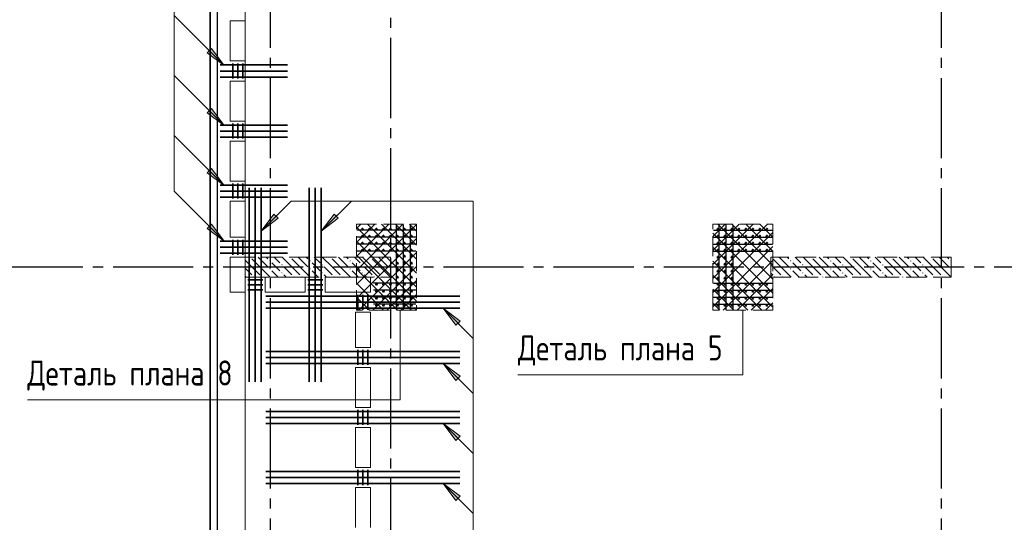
# Model space of a CAD drawing. Header units: millimetres. Extents: x 0 to 43617, y 0 to 59400.
# Tile 19 of 29: x 5422 to 15254, y 36483 to 41503. Entities that reach past the tile are written whole.
import ezdxf

# ---------------------------------------------------------------- set-up
doc = ezdxf.new("R2010")
doc.units = ezdxf.units.MM
doc.linetypes.add('______2', pattern=[270, 200, -70])
doc.linetypes.add('______5', pattern=[1100, 800, -100, 100, -100])
for name, color, linetype, lineweight in [('S1 Стержни арматуры фон', 7, 'Continuous', 25), ('Standard', 7, 'Continuous', 25), ('Вспомогательная арматура', 7, 'Continuous', 25), ('ЖБ Пилон', 180, 'Continuous', 25), ('Оси', 40, '______5', 18), ('Позиционная метка номер позиции', 7, 'Continuous', 13), ('Поперечная арматура', 7, 'Continuous', 25), ('Поперечное армирование AW фон', 7, 'Continuous', 25), ('Примечания', 7, 'Continuous', 25)]:
    doc.layers.add(name, color=color, linetype=linetype, lineweight=lineweight)
doc.layers.add('ЖБ Перекрытие верхний уровень', color=7, linetype='Continuous', lineweight=25, true_color=0xe0e0ff)
doc.styles.add('GOST 2.304-81', font='txt')

msp = doc.modelspace()

# ---------------------------------------------------------------- hatches: boundary and pattern name
at = {"layer": 'ЖБ Пилон', "linetype": 'Continuous', "lineweight": 18, "transparency": 33554687}
for points in [[(7724.3, 39130), (7721, 39126.6), (7717.6, 39130)], [(7914.5, 39093.1), (7921, 39099.6), (7927.5, 39093.1), (7921, 39086.6)], [(8034.5, 39053.1), (8041, 39059.6), (8047.4, 39053.1), (8041, 39046.6)], [(8124.3, 39130), (8121, 39126.6), (8117.6, 39130)], [(8314.5, 39093.1), (8321, 39099.6), (8327.5, 39093.1), (8321, 39086.6)], [(8434.5, 39053.1), (8441, 39059.6), (8447.4, 39053.1), (8441, 39046.6)], [(8524.3, 39130), (8521, 39126.6), (8517.6, 39130)], [(8714.5, 39093.1), (8721, 39099.6), (8727.5, 39093.1), (8721, 39086.6)], [(8834.5, 39053.1), (8841, 39059.6), (8847.4, 39053.1), (8841, 39046.6)], [(8924.3, 39130), (8921, 39126.6), (8917.6, 39130)], [(9114.5, 39093.1), (9121, 39099.6), (9124, 39096.6), (9124, 39089.7), (9121, 39086.6)], [(12924.3, 39130), (12924, 39129.7), (12924, 39130)], [(13114.5, 39093.1), (13121, 39099.6), (13127.5, 39093.1), (13121, 39086.6)], [(13234.5, 39053.1), (13241, 39059.6), (13247.4, 39053.1), (13241, 39046.6)], [(13324.3, 39130), (13321, 39126.6), (13317.6, 39130)], [(13514.5, 39093.1), (13521, 39099.6), (13527.5, 39093.1), (13521, 39086.6)], [(13634.5, 39053.1), (13641, 39059.6), (13647.4, 39053.1), (13641, 39046.6)], [(13724.3, 39130), (13721, 39126.6), (13717.6, 39130)], [(13914.5, 39093.1), (13921, 39099.6), (13927.5, 39093.1), (13921, 39086.6)], [(14034.5, 39053.1), (14041, 39059.6), (14047.4, 39053.1), (14041, 39046.6)], [(14124.3, 39130), (14121, 39126.6), (14117.6, 39130)], [(14314.5, 39093.1), (14321, 39099.6), (14327.5, 39093.1), (14321, 39086.6)], [(14434.5, 39053.1), (14441, 39059.6), (14447.4, 39053.1), (14441, 39046.6)], [(14524.3, 39130), (14521, 39126.6), (14517.6, 39130)], [(14714.5, 39093.1), (14721, 39099.6), (14724, 39096.6), (14724, 39089.7), (14721, 39086.6)], [(7754.5, 38933.1), (7760.9, 38939.6), (7767.4, 38933.1), (7764.3, 38930), (7757.6, 38930)], [(7834.5, 38933.1), (7841, 38939.6), (7847.4, 38933.1), (7844.3, 38930), (7837.6, 38930)], [(7914.5, 39013.1), (7921, 39019.6), (7927.5, 39013.1), (7921, 39006.6)], [(8034.5, 38973.1), (8041, 38979.6), (8047.4, 38973.1), (8041, 38966.6)], [(8154.5, 38933.1), (8160.9, 38939.6), (8167.4, 38933.1), (8164.3, 38930), (8157.6, 38930)], [(8234.5, 38933.1), (8241, 38939.6), (8247.4, 38933.1), (8244.3, 38930), (8237.6, 38930)], [(8314.5, 39013.1), (8321, 39019.6), (8327.5, 39013.1), (8321, 39006.6)], [(8434.5, 38973.1), (8441, 38979.6), (8447.4, 38973.1), (8441, 38966.6)], [(8554.5, 38933.1), (8560.9, 38939.6), (8567.4, 38933.1), (8564.3, 38930), (8557.6, 38930)], [(8634.5, 38933.1), (8641, 38939.6), (8647.4, 38933.1), (8644.3, 38930), (8637.6, 38930)], [(8714.5, 39013.1), (8721, 39019.6), (8727.5, 39013.1), (8721, 39006.6)], [(8834.5, 38973.1), (8841, 38979.6), (8847.4, 38973.1), (8841, 38966.6)], [(8954.5, 38933.1), (8960.9, 38939.6), (8967.4, 38933.1), (8964.3, 38930), (8957.6, 38930)], [(9034.5, 38933.1), (9041, 38939.6), (9047.4, 38933.1), (9044.3, 38930), (9037.6, 38930)], [(9114.5, 39013.1), (9121, 39019.6), (9124, 39016.6), (9124, 39009.7), (9121, 39006.6)], [(12954.4, 38933.1), (12960.9, 38939.6), (12967.4, 38933.1), (12964.3, 38930), (12957.6, 38930)], [(13034.5, 38933.1), (13041, 38939.6), (13047.4, 38933.1), (13044.3, 38930), (13037.6, 38930)], [(13114.5, 39013.1), (13121, 39019.6), (13127.5, 39013.1), (13121, 39006.6)], [(13234.5, 38973.1), (13241, 38979.6), (13247.4, 38973.1), (13241, 38966.6)], [(13354.4, 38933.1), (13360.9, 38939.6), (13367.4, 38933.1), (13364.3, 38930), (13357.6, 38930)], [(13434.5, 38933.1), (13441, 38939.6), (13447.4, 38933.1), (13444.3, 38930), (13437.6, 38930)], [(13514.5, 39013.1), (13521, 39019.6), (13527.5, 39013.1), (13521, 39006.6)], [(13634.5, 38973.1), (13641, 38979.6), (13647.4, 38973.1), (13641, 38966.6)], [(13754.4, 38933.1), (13760.9, 38939.6), (13767.4, 38933.1), (13764.3, 38930), (13757.6, 38930)], [(13834.5, 38933.1), (13841, 38939.6), (13847.4, 38933.1), (13844.3, 38930), (13837.6, 38930)], [(13914.5, 39013.1), (13921, 39019.6), (13927.5, 39013.1), (13921, 39006.6)], [(14034.5, 38973.1), (14041, 38979.6), (14047.4, 38973.1), (14041, 38966.6)], [(14154.4, 38933.1), (14160.9, 38939.6), (14167.4, 38933.1), (14164.3, 38930), (14157.6, 38930)], [(14234.5, 38933.1), (14241, 38939.6), (14247.4, 38933.1), (14244.3, 38930), (14237.6, 38930)], [(14314.5, 39013.1), (14321, 39019.6), (14327.5, 39013.1), (14321, 39006.6)], [(14434.5, 38973.1), (14441, 38979.6), (14447.4, 38973.1), (14441, 38966.6)], [(14554.4, 38933.1), (14560.9, 38939.6), (14567.4, 38933.1), (14564.3, 38930), (14557.6, 38930)], [(14634.5, 38933.1), (14641, 38939.6), (14647.4, 38933.1), (14644.3, 38930), (14637.6, 38930)], [(14714.5, 39013.1), (14721, 39019.6), (14724, 39016.6), (14724, 39009.7), (14721, 39006.6)]]:
    msp.add_hatch(color=7, dxfattribs=at).paths.add_polyline_path(points, flags=16)
at = {"layer": 'Позиционная метка номер позиции', "linetype": 'Continuous', "lineweight": 13, "transparency": 33554687}
for points in [[(7336.9, 41214.7), (7464.2, 41045), (7294.5, 41172.3)], [(7336.9, 40614.7), (7464.2, 40445), (7294.5, 40572.3)], [(7336.9, 40014.7), (7464.2, 39845), (7294.5, 39972.3)], [(8003.7, 39518.8), (7834, 39391.5), (7961.3, 39561.2)], [(8003.7, 39518.8), (7834, 39391.5), (7961.3, 39561.2)], [(8603.7, 39518.8), (8434, 39391.5), (8561.3, 39561.2)], [(7336.9, 39459.7), (7464.2, 39290), (7294.5, 39417.3)], [(7336.9, 39459.7), (7464.2, 39290), (7294.5, 39417.3)], [(9777.8, 38450.3), (9650.5, 38620), (9820.2, 38492.7)], [(9777.8, 37900.3), (9650.5, 38070), (9820.2, 37942.7)], [(9777.8, 37300.3), (9650.5, 37470), (9820.2, 37342.7)], [(9777.8, 36700.3), (9650.5, 36870), (9820.2, 36742.7)]]:
    msp.add_hatch(color=7, dxfattribs=at).paths.add_polyline_path(points, flags=16)

# ---------------------------------------------------------------- linework, layer by layer
at = {"layer": 'S1 Стержни арматуры фон', "color": 7, "linetype": 'Continuous', "lineweight": 35, "transparency": 33554687}
for p, q in [((7424.1, 41050), (8096.1, 41050)), ((7424.1, 40990), (8096.1, 40990)), ((7424.1, 40930), (8096.1, 40930)), ((7424.1, 40450), (8096.1, 40450)), ((7424.1, 40390), (8096.1, 40390)), ((7424.1, 40330), (8096.1, 40330)), ((7424.1, 39850), (8096.1, 39850)), ((7714, 39824), (7714, 37886)), ((7714, 39824), (7714, 37886)), ((7774, 39824), (7774, 37886)), ((7774, 39824), (7774, 37886)), ((7834, 39824), (7834, 37886)), ((7834, 39824), (7834, 37886)), ((8314, 39824), (8314, 37886)), ((8314, 39824), (8314, 37886)), ((8374, 39824), (8374, 37886)), ((8374, 39824), (8374, 37886)), ((8434, 39824), (8434, 37886)), ((8434, 39824), (8434, 37886)), ((7424.1, 39790), (8096.1, 39790)), ((7424.1, 39730), (8096.1, 39730)), ((7424.1, 39290), (8096.1, 39290)), ((7424.1, 39230), (8096.1, 39230)), ((7424.1, 39170), (8096.1, 39170)), ((7880, 38740), (9818, 38740)), ((7880, 38740), (9818, 38740)), ((7880, 38680), (9818, 38680)), ((7880, 38680), (9818, 38680)), ((7880, 38620), (9818, 38620)), ((7880, 38620), (9818, 38620)), ((7880, 38190), (9818, 38190)), ((7880, 38190), (9818, 38190)), ((7880, 38130), (9818, 38130)), ((7880, 38130), (9818, 38130)), ((7880, 38070), (9818, 38070)), ((7880, 38070), (9818, 38070)), ((7880, 37590), (9818, 37590)), ((7880, 37590), (9818, 37590)), ((7880, 37530), (9818, 37530)), ((7880, 37530), (9818, 37530)), ((7880, 37470), (9818, 37470)), ((7880, 37470), (9818, 37470)), ((7880, 36990), (9818, 36990)), ((7880, 36990), (9818, 36990)), ((7880, 36930), (9818, 36930)), ((7880, 36930), (9818, 36930)), ((7880, 36870), (9818, 36870)), ((7880, 36870), (9818, 36870))]:
    msp.add_line(p, q, dxfattribs=at)
at = {"layer": 'Standard', "color": 254, "linetype": 'Continuous', "lineweight": 35, "true_color": 0xc4c4ff, "transparency": 33554687}
msp.add_lwpolyline([(7324.1, 10030.1), (33149, 10030.1), (33149, 57295), (7324.1, 57295), (7324.1, 10030.1)], dxfattribs=at)
at = {"layer": 'Standard', "color": 7, "linetype": 'Continuous', "lineweight": 25, "transparency": 33554687}
msp.add_lwpolyline([(7394, 10100), (33074, 10100), (33074, 57220), (7394, 57220), (7394, 10100)], dxfattribs=at)
at = {"layer": 'Standard', "color": 7, "linetype": 'Continuous', "lineweight": 13, "transparency": 33554687}
msp.add_lwpolyline([(7674, 10380), (33074, 10380), (33074, 57220), (7674, 57220), (7674, 10380)], dxfattribs=at)
at = {"layer": 'Вспомогательная арматура', "color": 7, "linetype": 'Continuous', "lineweight": 25, "transparency": 33554687}
for p, q in [((9184, 38605), (9184, 39455)), ((9254, 38605), (9254, 39455)), ((9324, 38605), (9324, 39455)), ((12404, 39455), (12404, 38605)), ((12474, 39455), (12474, 38605)), ((12544, 39455), (12544, 38605)), ((9379, 39400), (8789, 39400)), ((9379, 39330), (8789, 39330)), ((12349, 39400), (12939, 39400)), ((12349, 39330), (12939, 39330)), ((9379, 39260), (8789, 39260)), ((12349, 39260), (12939, 39260)), ((9379, 39190), (8789, 39190)), ((12349, 39190), (12939, 39190)), ((9379, 38870), (8954, 38870)), ((12349, 38870), (12939, 38870)), ((9379, 38800), (8954, 38800)), ((12349, 38800), (12939, 38800)), ((9379, 38730), (8954, 38730)), ((9379, 38660), (8954, 38660)), ((12349, 38730), (12939, 38730)), ((12349, 38660), (12939, 38660))]:
    msp.add_line(p, q, dxfattribs=at)
at = {"layer": 'ЖБ Перекрытие верхний уровень', "color": 7, "linetype": 'Continuous', "lineweight": 18, "transparency": 33554687}
for p, q in [((7394, 57220), (7394, 28680)), ((7524, 41490), (7674, 41490)), ((7524, 41090), (7524, 41490)), ((7674, 41490), (7674, 41090)), ((7674, 41090), (7524, 41090)), ((7524, 40890), (7674, 40890)), ((7524, 40490), (7524, 40890)), ((7674, 40890), (7674, 40490)), ((7674, 40490), (7524, 40490)), ((7524, 39890), (7524, 40290)), ((7524, 40290), (7674, 40290)), ((7674, 40290), (7674, 39890)), ((7674, 39890), (7524, 39890)), ((7524, 39330), (7524, 39690)), ((7524, 39690), (7674, 39690)), ((7674, 39690), (7674, 39330)), ((7674, 39330), (7524, 39330)), ((7524, 38780), (7524, 39130)), ((7524, 39130), (7674, 39130)), ((7674, 39130), (7674, 38780)), ((7874, 38780), (7874, 38930)), ((7874, 38930), (8274, 38930)), ((8274, 38930), (8274, 38780)), ((8474, 38930), (8924, 38930)), ((8474, 38780), (8474, 38930)), ((8924, 38930), (8924, 38780)), ((7674, 38780), (7524, 38780)), ((8274, 38780), (7874, 38780)), ((8924, 38780), (8474, 38780)), ((8774, 38230), (8774, 38580)), ((8774, 38580), (8924, 38580)), ((8924, 38580), (8924, 38230)), ((8924, 38230), (8774, 38230)), ((8774, 37630), (8774, 38030)), ((8774, 38030), (8924, 38030)), ((8924, 38030), (8924, 37630)), ((8924, 37630), (8774, 37630)), ((8774, 37030), (8774, 37430)), ((8774, 37430), (8924, 37430)), ((8924, 37430), (8924, 37030)), ((8924, 37030), (8774, 37030)), ((8774, 36830), (8924, 36830)), ((8774, 36430), (8774, 36830)), ((8924, 36830), (8924, 36430))]:
    msp.add_line(p, q, dxfattribs=at)
at = {"layer": 'ЖБ Пилон', "color": 253, "linetype": '______2', "lineweight": 13, "true_color": 0xa0a0a0, "transparency": 33554687}
for p, q in [((9124, 39130), (7674, 39130)), ((7674, 39130), (7674, 38930)), ((9124, 38930), (9124, 39130)), ((14724, 39130), (12924, 39130)), ((12924, 39130), (12924, 38930)), ((14724, 38930), (14724, 39130)), ((7674, 38930), (9124, 38930)), ((12924, 38930), (14724, 38930))]:
    msp.add_line(p, q, dxfattribs=at)
at = {"layer": 'ЖБ Пилон', "color": 9, "linetype": 'Continuous', "lineweight": 18, "true_color": 0xc7c7c7, "transparency": 33554687}
for p, q in [((7741, 39033.1), (7674, 39100.1)), ((7741, 39113.1), (7821, 39033.1)), ((7741, 39033.1), (7821, 38953.1)), ((7821, 39113.1), (7804.1, 39130)), ((7821, 39113.1), (7901, 39033.1)), ((7821, 39033.1), (7924.1, 38930)), ((7884.1, 39130), (7901, 39113.1)), ((7981, 39033.1), (7941, 39073.1)), ((7964.1, 39130), (8021, 39073.1)), ((8021, 38993.1), (7981, 39033.1)), ((8141, 39033.1), (8044.1, 39130)), ((8060.9, 39033.1), (8141, 38953.1)), ((8141, 39113.1), (8221, 39033.1)), ((8141, 39033.1), (8221, 38953.1)), ((8221, 39113.1), (8204.1, 39130)), ((8221, 39113.1), (8301, 39033.1)), ((8221, 39033.1), (8324.1, 38930)), ((8284.1, 39130), (8301, 39113.1)), ((8381, 39033.1), (8341, 39073.1)), ((8364.1, 39130), (8421, 39073.1)), ((8421, 38993.1), (8381, 39033.1)), ((8541, 39033.1), (8444.1, 39130)), ((8460.9, 39033.1), (8541, 38953.1)), ((8541, 39113.1), (8621, 39033.1)), ((8541, 39033.1), (8621, 38953.1)), ((8621, 39113.1), (8604.1, 39130)), ((8621, 39113.1), (8701, 39033.1)), ((8621, 39033.1), (8724.1, 38930)), ((8684.1, 39130), (8701, 39113.1)), ((8781, 39033.1), (8741, 39073.1)), ((8764.1, 39130), (8821, 39073.1)), ((8821, 38993.1), (8781, 39033.1)), ((8941, 39033.1), (8844.1, 39130)), ((8860.9, 39033.1), (8941, 38953.1)), ((8941, 39113.1), (9021, 39033.1)), ((8941, 39033.1), (9021, 38953.1)), ((9021, 39113.1), (9004.1, 39130)), ((9021, 39113.1), (9101, 39033.1)), ((9021, 39033.1), (9124, 38930.1)), ((9084.1, 39130), (9101, 39113.1)), ((12941, 39033.1), (12924, 39050.1)), ((12941, 39113.1), (13021, 39033.1)), ((12941, 39033.1), (13021, 38953.1)), ((13021, 39113.1), (13004.1, 39130)), ((13021, 39113.1), (13101, 39033.1)), ((13021, 39033.1), (13124.1, 38930)), ((13084.1, 39130), (13101, 39113.1)), ((13181, 39033.1), (13141, 39073.1)), ((13164.1, 39130), (13221, 39073.1)), ((13221, 38993.1), (13181, 39033.1)), ((13341, 39033.1), (13244.1, 39130)), ((13260.9, 39033.1), (13341, 38953.1)), ((13341, 39113.1), (13421, 39033.1)), ((13341, 39033.1), (13421, 38953.1)), ((13421, 39113.1), (13404.1, 39130)), ((13421, 39113.1), (13501, 39033.1)), ((13421, 39033.1), (13524.1, 38930)), ((13484.1, 39130), (13501, 39113.1)), ((13581, 39033.1), (13541, 39073.1)), ((13564.1, 39130), (13621, 39073.1)), ((13621, 38993.1), (13581, 39033.1)), ((13741, 39033.1), (13644.1, 39130)), ((13660.9, 39033.1), (13741, 38953.1)), ((13741, 39113.1), (13821, 39033.1)), ((13741, 39033.1), (13821, 38953.1)), ((13821, 39113.1), (13804.1, 39130)), ((13821, 39113.1), (13901, 39033.1)), ((13821, 39033.1), (13924.1, 38930)), ((13884.1, 39130), (13901, 39113.1)), ((13981, 39033.1), (13941, 39073.1)), ((13964.1, 39130), (14021, 39073.1)), ((14021, 38993.1), (13981, 39033.1)), ((14141, 39033.1), (14044.1, 39130)), ((14060.9, 39033.1), (14141, 38953.1)), ((14141, 39113.1), (14221, 39033.1)), ((14141, 39033.1), (14221, 38953.1)), ((14221, 39113.1), (14204.1, 39130)), ((14221, 39113.1), (14301, 39033.1)), ((14221, 39033.1), (14324.1, 38930)), ((14284.1, 39130), (14301, 39113.1)), ((14381, 39033.1), (14341, 39073.1)), ((14364.1, 39130), (14421, 39073.1)), ((14421, 38993.1), (14381, 39033.1)), ((14541, 39033.1), (14444.1, 39130)), ((14460.9, 39033.1), (14541, 38953.1)), ((14541, 39113.1), (14621, 39033.1)), ((14541, 39033.1), (14621, 38953.1)), ((14621, 39113.1), (14604.1, 39130)), ((14621, 39113.1), (14701, 39033.1)), ((14621, 39033.1), (14724, 38930.1)), ((14684.1, 39130), (14701, 39113.1)), ((7674, 39020.1), (7741, 38953.1)), ((7674, 38940.1), (7684.1, 38930)), ((7941, 38993.1), (8004.1, 38930)), ((8060.9, 38953.1), (8084.1, 38930)), ((8341, 38993.1), (8404.1, 38930)), ((8460.9, 38953.1), (8484.1, 38930)), ((8741, 38993.1), (8804.1, 38930)), ((8860.9, 38953.1), (8884.1, 38930)), ((12924, 38970.1), (12941, 38953.1)), ((13141, 38993.1), (13204.1, 38930)), ((13260.9, 38953.1), (13284.1, 38930)), ((13541, 38993.1), (13604.1, 38930)), ((13660.9, 38953.1), (13684.1, 38930)), ((13941, 38993.1), (14004.1, 38930)), ((14060.9, 38953.1), (14084.1, 38930)), ((14341, 38993.1), (14404.1, 38930)), ((14460.9, 38953.1), (14484.1, 38930))]:
    msp.add_line(p, q, dxfattribs=at)
at = {"layer": 'Оси', "color": 8, "linetype": '______5', "lineweight": -3, "transparency": 33554687}
for p, q in [((9124, 57820), (9124, 7100)), ((7924, 57420), (7924, 7100)), ((14624, 57420), (14624, 7100)), ((22554, 39030), (4600, 39030))]:
    msp.add_line(p, q, dxfattribs=at)
at = {"layer": 'Позиционная метка номер позиции', "color": 7, "linetype": 'Continuous', "lineweight": 13, "transparency": 33554687}
for p, q in [((7464.2, 41045), (6964.2, 41545)), ((7294.5, 41172.3), (7336.9, 41214.7)), ((7315.7, 41193.5), (7305.1, 41204.1)), ((7336.9, 41214.7), (7464.2, 41045)), ((7464.2, 41045), (7294.5, 41172.3)), ((7464.2, 41045), (7464.2, 41045)), ((7464.2, 41045), (7464.2, 41045)), ((7464.2, 41045), (7464.2, 41045)), ((7464.2, 40445), (6964.2, 40945)), ((7294.5, 40572.3), (7336.9, 40614.7)), ((7336.9, 40614.7), (7464.2, 40445)), ((7464.2, 40445), (7294.5, 40572.3)), ((7315.7, 40593.5), (7305.1, 40604.1)), ((7464.2, 40445), (7464.2, 40445)), ((7464.2, 40445), (7464.2, 40445)), ((7464.2, 40445), (7464.2, 40445)), ((7464.2, 39845), (6964.2, 40345)), ((7294.5, 39972.3), (7336.9, 40014.7)), ((7464.2, 39845), (7294.5, 39972.3)), ((7315.7, 39993.5), (7305.1, 40004.1)), ((7336.9, 40014.7), (7464.2, 39845)), ((7464.2, 39845), (7464.2, 39845)), ((7464.2, 39845), (7464.2, 39845)), ((7464.2, 39845), (7464.2, 39845)), ((7464.2, 39290), (6964.2, 39790)), ((7834, 39391.5), (8134, 39691.5)), ((8434, 39391.5), (8734, 39691.5)), ((7834, 39391.5), (7961.3, 39561.2)), ((7834, 39391.5), (7961.3, 39561.2)), ((7961.3, 39561.2), (8003.7, 39518.8)), ((7961.3, 39561.2), (8003.7, 39518.8)), ((7982.5, 39540), (7993.1, 39550.6)), ((7982.5, 39540), (7993.1, 39550.6)), ((8434, 39391.5), (8561.3, 39561.2)), ((8561.3, 39561.2), (8603.7, 39518.8)), ((8582.5, 39540), (8593.1, 39550.6)), ((7294.5, 39417.3), (7336.9, 39459.7)), ((7294.5, 39417.3), (7336.9, 39459.7)), ((7315.7, 39438.5), (7305.1, 39449.1)), ((7315.7, 39438.5), (7305.1, 39449.1)), ((7336.9, 39459.7), (7464.2, 39290)), ((7336.9, 39459.7), (7464.2, 39290)), ((8003.7, 39518.8), (7834, 39391.5)), ((8003.7, 39518.8), (7834, 39391.5)), ((8603.7, 39518.8), (8434, 39391.5)), ((7464.2, 39290), (7294.5, 39417.3)), ((7464.2, 39290), (7294.5, 39417.3)), ((7834, 39391.5), (7834, 39391.5)), ((7834, 39391.5), (7834, 39391.5)), ((7834, 39391.5), (7834, 39391.5)), ((7834, 39391.5), (7834, 39391.5)), ((7834, 39391.5), (7834, 39391.5)), ((7834, 39391.5), (7834, 39391.5)), ((8434, 39391.5), (8434, 39391.5)), ((8434, 39391.5), (8434, 39391.5)), ((8434, 39391.5), (8434, 39391.5)), ((7464.2, 39290), (7464.2, 39290)), ((7464.2, 39290), (7464.2, 39290)), ((7464.2, 39290), (7464.2, 39290)), ((7464.2, 39290), (7464.2, 39290)), ((7464.2, 39290), (7464.2, 39290)), ((7464.2, 39290), (7464.2, 39290)), ((9650.5, 38620), (9650.5, 38620)), ((9650.5, 38620), (9650.5, 38620)), ((9650.5, 38620), (9650.5, 38620)), ((9650.5, 38620), (9820.2, 38492.7)), ((9777.8, 38450.3), (9650.5, 38620)), ((9820.2, 38492.7), (9777.8, 38450.3)), ((9799, 38471.5), (9809.6, 38460.9)), ((9650.5, 38070), (9950.5, 37770)), ((9650.5, 38070), (9650.5, 38070)), ((9650.5, 38070), (9650.5, 38070)), ((9650.5, 38070), (9650.5, 38070)), ((9650.5, 38070), (9820.2, 37942.7)), ((9777.8, 37900.3), (9650.5, 38070)), ((9820.2, 37942.7), (9777.8, 37900.3)), ((9799, 37921.5), (9809.6, 37910.9)), ((9650.5, 37470), (9950.5, 37170)), ((9650.5, 37470), (9650.5, 37470)), ((9650.5, 37470), (9650.5, 37470)), ((9650.5, 37470), (9650.5, 37470)), ((9650.5, 37470), (9820.2, 37342.7)), ((9777.8, 37300.3), (9650.5, 37470)), ((9820.2, 37342.7), (9777.8, 37300.3)), ((9799, 37321.5), (9809.6, 37310.9)), ((9650.5, 36870), (9950.5, 36570)), ((9650.5, 36870), (9650.5, 36870)), ((9650.5, 36870), (9650.5, 36870)), ((9650.5, 36870), (9650.5, 36870)), ((9650.5, 36870), (9820.2, 36742.7)), ((9777.8, 36700.3), (9650.5, 36870)), ((9820.2, 36742.7), (9777.8, 36700.3)), ((9799, 36721.5), (9809.6, 36710.9))]:
    msp.add_line(p, q, dxfattribs=at)
for points in [[(7464.2, 39290), (6964.2, 39790), (6964.2, 43310), (6164.2, 43310)], [(7834, 39391.5), (8134, 39691.5), (9950.5, 39691.5), (9950.5, 31710.2), (11104, 31710.2)], [(9650.5, 38620), (9950.5, 38320), (9950.5, 31710.2), (11104, 31710.2)]]:
    msp.add_lwpolyline(points, dxfattribs=at)
at = {"layer": 'Поперечная арматура', "color": 7, "linetype": 'Continuous', "lineweight": 50, "transparency": 33554687}
for centre in [(8844, 39410), (8844, 39340), (8914, 39410), (8914, 39340), (8984, 39410), (8984, 39340), (9054, 39410), (9054, 39340), (9124, 39410), (9124, 39340), (9194, 39410), (9194, 39340), (9264, 39410), (9264, 39340), (9334, 39410), (9334, 39340), (12394, 39410), (12394, 39340), (12464, 39410), (12464, 39340), (12534, 39410), (12534, 39340), (12604, 39410), (12604, 39340), (12674, 39410), (12674, 39340), (12744, 39410), (12744, 39340), (12814, 39410), (12814, 39340), (12884, 39410), (12884, 39340), (8844, 39270), (8914, 39270), (8984, 39270), (9054, 39270), (9124, 39270), (9194, 39270), (9264, 39270), (9334, 39270), (12394, 39270), (12464, 39270), (12534, 39270), (12604, 39270), (12674, 39270), (12744, 39270), (12814, 39270), (12884, 39270), (8844, 39200), (8914, 39200), (8984, 39200), (9054, 39200), (9124, 39200), (9194, 39200), (9194, 39140), (9264, 39200), (9264, 39140), (9334, 39200), (9334, 39140), (12394, 39200), (12394, 39130), (12464, 39200), (12464, 39130), (12534, 39200), (12534, 39130), (12604, 39200), (12674, 39200), (12744, 39200), (12814, 39200), (12884, 39200), (9194, 39070), (9264, 39070), (9334, 39070), (12394, 39060), (12464, 39060), (12534, 39060), (9194, 39000), (9194, 38930), (9264, 39000), (9264, 38930), (9334, 39000), (9334, 38930), (12394, 38990), (12464, 38990), (12534, 38990), (8984, 38860), (9054, 38860), (9124, 38860), (9194, 38860), (9264, 38860), (9334, 38860), (12394, 38920), (12394, 38860), (12464, 38920), (12464, 38860), (12534, 38920), (12534, 38860), (12604, 38860), (12674, 38860), (12744, 38860), (12814, 38860), (12884, 38860), (8984, 38790), (9054, 38790), (9124, 38790), (9194, 38790), (9264, 38790), (9334, 38790), (12394, 38790), (12464, 38790), (12534, 38790), (12604, 38790), (12674, 38790), (12744, 38790), (12814, 38790), (12884, 38790), (8984, 38720), (8984, 38650), (9054, 38720), (9054, 38650), (9124, 38720), (9124, 38650), (9194, 38720), (9194, 38650), (9264, 38720), (9264, 38650), (9334, 38720), (9334, 38650), (12394, 38720), (12394, 38650), (12464, 38720), (12464, 38650), (12534, 38720), (12534, 38650), (12604, 38720), (12604, 38650), (12674, 38720), (12674, 38650), (12744, 38720), (12744, 38650), (12814, 38720), (12814, 38650), (12884, 38720), (12884, 38650)]:
    msp.add_circle(centre, 5, dxfattribs=at)
at = {"layer": 'Поперечное армирование AW фон', "color": 7, "linetype": 'Continuous', "lineweight": 35, "transparency": 33554687}
for p, q in [((7549, 40915), (7549, 41065)), ((7599, 40915), (7599, 41065)), ((7649, 40915), (7649, 41065)), ((7549, 40315), (7549, 40465)), ((7599, 40315), (7599, 40465)), ((7649, 40315), (7649, 40465)), ((7549, 39715), (7549, 39865)), ((7599, 39715), (7599, 39865)), ((7649, 39715), (7649, 39865)), ((7549, 39155), (7549, 39305)), ((7599, 39155), (7599, 39305)), ((7649, 39155), (7649, 39305)), ((7699, 38905), (7849, 38905)), ((7699, 38855), (7849, 38855)), ((8299, 38905), (8449, 38905)), ((8299, 38855), (8449, 38855)), ((7699, 38805), (7849, 38805)), ((8299, 38805), (8449, 38805)), ((8799, 38755), (8799, 38605)), ((8849, 38755), (8849, 38605)), ((8899, 38755), (8899, 38605)), ((8799, 38205), (8799, 38055)), ((8849, 38205), (8849, 38055)), ((8899, 38205), (8899, 38055)), ((8799, 37605), (8799, 37455)), ((8849, 37605), (8849, 37455)), ((8899, 37605), (8899, 37455)), ((8799, 37005), (8799, 36855)), ((8849, 37005), (8849, 36855)), ((8899, 37005), (8899, 36855))]:
    msp.add_line(p, q, dxfattribs=at)
at = {"layer": 'Примечания', "color": 252, "linetype": 'Continuous', "lineweight": 13, "true_color": 0x8f8f8f, "transparency": 33554687}
for p, q in [((8784, 39416.2), (8827.8, 39460)), ((8784, 39276.2), (8967.8, 39460)), ((8784, 39136.2), (9107.8, 39460)), ((8784, 38996.2), (9247.8, 39460)), ((8784, 38856.2), (9384, 39456.2)), ((8784, 39430.1), (9384, 38830.1)), ((8894.1, 39460), (9384, 38970.1)), ((9034.1, 39460), (9384, 39110.1)), ((9174.1, 39460), (9384, 39250.1)), ((9314.1, 39460), (9384, 39390.1)), ((12344, 39336.2), (12467.8, 39460)), ((12344, 39196.2), (12607.8, 39460)), ((12344, 39056.2), (12747.8, 39460)), ((12344, 38916.2), (12887.8, 39460)), ((12394.1, 39460), (12944, 38910.1)), ((12534.1, 39460), (12944, 39050.1)), ((12674.1, 39460), (12944, 39190.1)), ((12814.1, 39460), (12944, 39330.1)), ((12344, 38776.2), (12944, 39376.2)), ((12344, 39370.1), (12944, 38770.1)), ((8784, 38716.2), (9384, 39316.2)), ((8784, 39290.1), (9384, 38690.1)), ((12344, 38636.2), (12944, 39236.2)), ((12344, 39230.1), (12944, 38630.1)), ((8784, 39150.1), (9334.1, 38600)), ((8807.8, 38600), (9384, 39176.2)), ((8947.8, 38600), (9384, 39036.2)), ((12344, 39090.1), (12834.1, 38600)), ((12447.8, 38600), (12944, 39096.2)), ((8784, 39010.1), (9194.1, 38600)), ((12344, 38950.1), (12694.1, 38600)), ((12587.8, 38600), (12944, 38956.2)), ((8784, 38870.1), (9054.1, 38600)), ((9087.8, 38600), (9384, 38896.2)), ((9227.8, 38600), (9384, 38756.2)), ((12344, 38810.1), (12554.1, 38600)), ((12727.8, 38600), (12944, 38816.2)), ((8784, 38730.1), (8914.1, 38600)), ((12344, 38670.1), (12414.1, 38600)), ((12867.8, 38600), (12944, 38676.2)), ((9367.8, 38600), (9384, 38616.2))]:
    msp.add_line(p, q, dxfattribs=at)
at = {"layer": 'Примечания', "color": 7, "linetype": '______2', "lineweight": 13, "transparency": 33554687}
for p, q in [((8784, 38600), (8784, 39460)), ((8784, 39460), (9384, 39460)), ((9384, 39460), (9384, 38600)), ((12344, 38600), (12344, 39460)), ((12344, 39460), (12944, 39460)), ((12944, 39460), (12944, 38600)), ((9384, 38600), (8784, 38600)), ((12944, 38600), (12344, 38600))]:
    msp.add_line(p, q, dxfattribs=at)
at = {"layer": 'Примечания', "color": 7, "linetype": 'Continuous', "lineweight": 13, "transparency": 33554687}
for points in [[(5498.7, 37705.6), (9222.7, 37705.6), (9222.7, 38600)], [(10396.8, 37955.9), (12644, 37955.9), (12644, 38600)]]:
    msp.add_lwpolyline(points, dxfattribs=at)

# ---------------------------------------------------------------- texts
at = {"layer": 'Примечания', "color": 7, "linetype": 'Continuous', "lineweight": 25, "transparency": 33554687, "char_height": 250, "attachment_point": 7, "style": 'GOST 2.304-81'}
for s, insert, width in [('Деталь\\~плана\\~5', (10396.8, 38047.6), 2132.452), ('Деталь\\~плана\\~8', (5498.7, 37797.3), 2150.153)]:
    msp.add_mtext(s, dxfattribs=dict(at, insert=insert, width=width))

doc.saveas('drawing.dxf')
